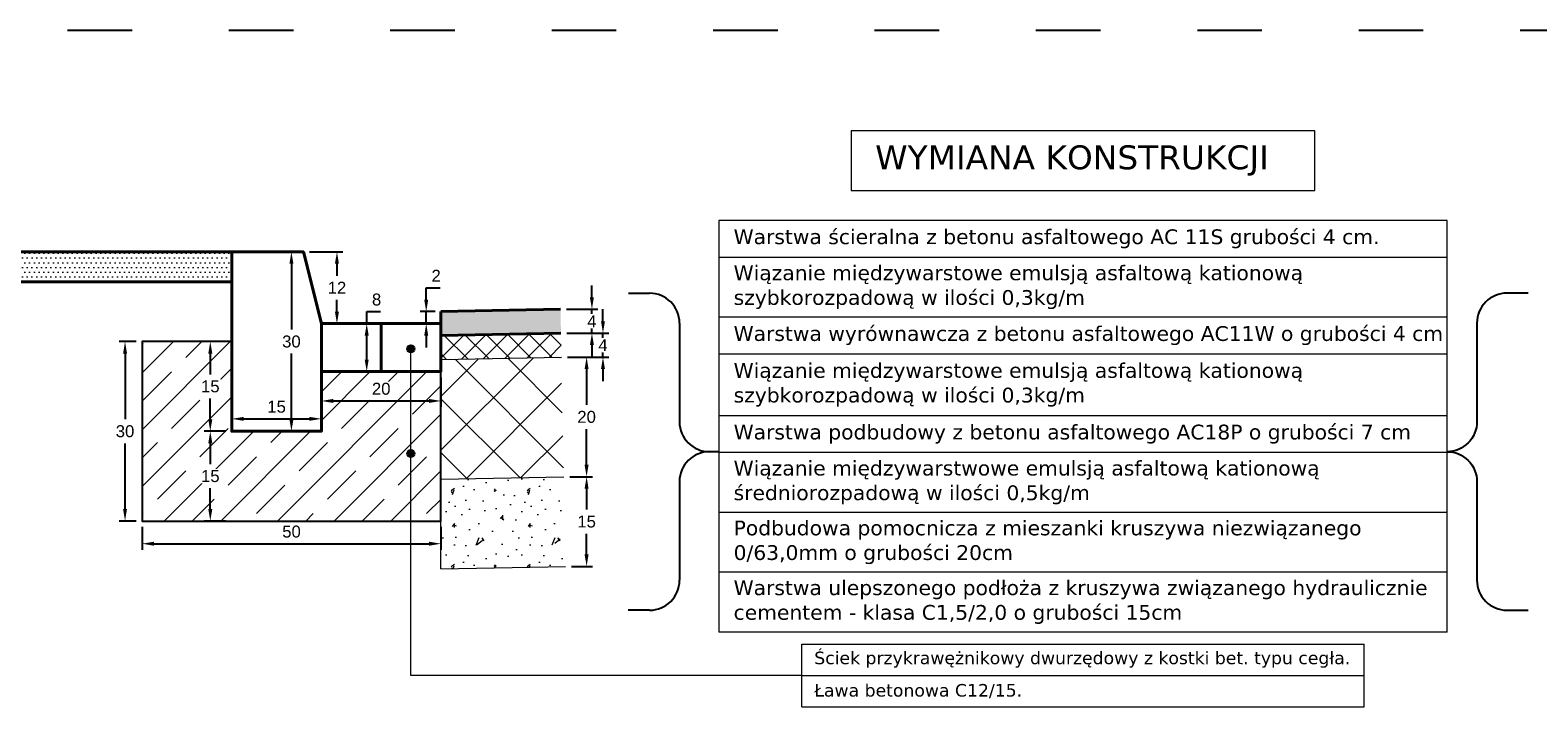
# Model space of a CAD drawing. Header units: millimetres. Extents: x 2422 to 2697, y 999 to 1037.
# Tile 6 of 48: x 2661.52 to 2664.04, y 999.18 to 1000.31. Entities that reach past the tile are written whole.
import ezdxf

# ---------------------------------------------------------------- set-up
doc = ezdxf.new("R2010")
doc.units = ezdxf.units.MM
doc.linetypes.add('ACAD_ISO03W100', pattern=[30, 12, -18])
doc.layers.add('1_warstwa_ścier._wypel', color=7, linetype='Continuous', true_color=0x636363, transparency=0.7)
doc.layers.add('2_warstwa_wiąż.', color=7, linetype='Continuous', lineweight=13, true_color=0x8d8268)
doc.layers.add('_PN-nawierzchnia_asfalt', color=250, linetype='Continuous', lineweight=40, true_color=0x333333)
doc.layers.add('4_podbudowa_pom.', color=7, linetype='Continuous', true_color=0x906713)
for name, color, linetype, lineweight in [('_JB_Opisowe', 7, 'Continuous', 0), ('_PN-konstrukcja_linie', 7, 'Continuous', 18), ('_PN-kraweznik', 7, 'Continuous', 40), ('_PN-zieleń_nawierzchnia', 76, 'Continuous', 40), ('_PN-zieleń_wypełnienie', 76, 'Continuous', 20), ('_PN-ława-wypełnienie', 7, 'Continuous', 0), ('_PN-ściek', 4, 'Continuous', 40), ('_SZK-wymiary_0.2', 7, 'Continuous', 15)]:
    doc.layers.add(name, color=color, linetype=linetype, lineweight=lineweight)
doc.layers.add('_PN-ława', color=7, linetype='Continuous')
doc.layers.add('_SZK-opis_0.2', color=7, linetype='Continuous')
doc.layers.add('TEMP', color=80, linetype='Continuous', plot=False)
doc.styles.add('kuba', font='verdana.ttf', dxfattribs={"height": 0.1})
doc.styles.add('standard szczeg', font='arial.ttf', dxfattribs={"height": 0.02})
doc.dimstyles.new('p normalny szczeg.', dxfattribs={"dimtxt": 0.02, "dimasz": 0.02, "dimexe": 0.01, "dimexo": 0.01, "dimgap": 0.01, "dimtad": 1, "dimtih": 1, "dimtoh": 1, "dimdec": 0, "dimlfac": 100, "dimzin": 1, "dimtxsty": 'standard szczeg', "dimcen": 2.5, "dimazin": 0, "dimtfac": 1, "dimtdec": 0, "dimtmove": 0, "dimatfit": 3, "dimfxl": 1, "dimarcsym": 0})

# ---------------------------------------------------------------- blocks, each defined once
blk = doc.blocks.new('*D282')
at = {"layer": '_SZK-wymiary_0.2', "color": 0, "lineweight": -2, "transparency": 16777216}
for p, q in [((2661.8472, 999.7922), (2661.8113, 999.7922)), ((2661.8213, 999.7722), (2661.8213, 999.7374)), ((2661.8213, 999.6622), (2661.8213, 999.697)), ((2661.8472, 999.6422), (2661.8113, 999.6422))]:
    blk.add_line(p, q, dxfattribs=at)
at = {"layer": '_SZK-wymiary_0.2', "color": 0, "transparency": 16777216}
for points in [[(2661.818, 999.7722), (2661.8247, 999.7722), (2661.8213, 999.7922)], [(2661.818, 999.6622), (2661.8247, 999.6622), (2661.8213, 999.6422)]]:
    blk.add_solid(points, dxfattribs=at)
at = {"layer": 'Defpoints', "color": 0, "transparency": 16777216}
for p in [(2661.8572, 999.7922), (2661.8213, 999.6422), (2661.8572, 999.6422)]:
    blk.add_point(p, dxfattribs=at)
at = {"layer": '_SZK-wymiary_0.2', "color": 0, "transparency": 16777216, "insert": (2661.8213, 999.7172), "char_height": 0.02, "attachment_point": 5, "style": 'standard szczeg', "bg_fill": 3, "box_fill_scale": 1.1, "bg_fill_color": 256, "bg_fill_true_color": 13158600, "bg_fill_transparency": 0}
blk.add_mtext('15', dxfattribs=at)
blk = doc.blocks.new('*D287')
at = {"layer": '_SZK-wymiary_0.2', "color": 0, "lineweight": -2, "transparency": 16777216}
for p, q in [((2661.8472, 999.6422), (2661.8113, 999.6422)), ((2661.8213, 999.6222), (2661.8213, 999.5874)), ((2661.8213, 999.5122), (2661.8213, 999.547)), ((2661.8472, 999.4922), (2661.8113, 999.4922))]:
    blk.add_line(p, q, dxfattribs=at)
at = {"layer": '_SZK-wymiary_0.2', "color": 0, "transparency": 16777216}
for points in [[(2661.818, 999.6222), (2661.8247, 999.6222), (2661.8213, 999.6422)], [(2661.818, 999.5122), (2661.8247, 999.5122), (2661.8213, 999.4922)]]:
    blk.add_solid(points, dxfattribs=at)
at = {"layer": 'Defpoints', "color": 0, "transparency": 16777216}
for p in [(2661.8572, 999.6422), (2661.8213, 999.4922), (2661.8572, 999.4922)]:
    blk.add_point(p, dxfattribs=at)
at = {"layer": '_SZK-wymiary_0.2', "color": 0, "transparency": 16777216, "insert": (2661.8213, 999.5672), "char_height": 0.02, "attachment_point": 5, "style": 'standard szczeg', "bg_fill": 3, "box_fill_scale": 1.1, "bg_fill_color": 256, "bg_fill_true_color": 13158600, "bg_fill_transparency": 0}
blk.add_mtext('15', dxfattribs=at)
blk = doc.blocks.new('*D288')
at = {"layer": '_SZK-wymiary_0.2', "color": 0, "lineweight": -2, "transparency": 16777216}
for p, q in [((2661.8572, 999.6522), (2661.8572, 999.673)), ((2662.0072, 999.6522), (2662.0072, 999.673)), ((2661.8772, 999.663), (2661.9872, 999.663))]:
    blk.add_line(p, q, dxfattribs=at)
at = {"layer": '_SZK-wymiary_0.2', "color": 0, "transparency": 16777216}
for points in [[(2661.8772, 999.6663), (2661.8772, 999.6597), (2661.8572, 999.663)], [(2661.9872, 999.6663), (2661.9872, 999.6597), (2662.0072, 999.663)]]:
    blk.add_solid(points, dxfattribs=at)
at = {"layer": 'Defpoints', "color": 0, "transparency": 16777216}
for p in [(2662.0072, 999.663), (2661.8572, 999.6422), (2662.0072, 999.6422)]:
    blk.add_point(p, dxfattribs=at)
at = {"layer": '_SZK-wymiary_0.2', "color": 0, "transparency": 16777216, "insert": (2661.9322, 999.6832), "char_height": 0.02, "attachment_point": 5, "style": 'standard szczeg', "bg_fill": 3, "box_fill_scale": 1.1, "bg_fill_color": 256, "bg_fill_true_color": 13158600, "bg_fill_transparency": 0}
blk.add_mtext('15', dxfattribs=at)
blk = doc.blocks.new('*D289')
at = {"layer": '_SZK-wymiary_0.2', "color": 0, "lineweight": -2, "transparency": 16777216}
for p, q in [((2661.9395, 999.9422), (2661.967, 999.9422)), ((2661.957, 999.9222), (2661.957, 999.8124)), ((2661.957, 999.6622), (2661.957, 999.772)), ((2661.9395, 999.6422), (2661.967, 999.6422))]:
    blk.add_line(p, q, dxfattribs=at)
at = {"layer": '_SZK-wymiary_0.2', "color": 0, "transparency": 16777216}
for points in [[(2661.9537, 999.9222), (2661.9604, 999.9222), (2661.957, 999.9422)], [(2661.9537, 999.6622), (2661.9604, 999.6622), (2661.957, 999.6422)]]:
    blk.add_solid(points, dxfattribs=at)
at = {"layer": 'Defpoints', "color": 0, "transparency": 16777216}
for p in [(2661.9295, 999.9422), (2661.957, 999.9422), (2661.9295, 999.6422)]:
    blk.add_point(p, dxfattribs=at)
at = {"layer": '_SZK-wymiary_0.2', "color": 0, "transparency": 16777216, "insert": (2661.957, 999.7922), "char_height": 0.02, "attachment_point": 5, "style": 'standard szczeg', "bg_fill": 3, "box_fill_scale": 1.1, "bg_fill_color": 256, "bg_fill_true_color": 13158600, "bg_fill_transparency": 0}
blk.add_mtext('30', dxfattribs=at)
blk = doc.blocks.new('*D290')
at = {"layer": '_SZK-wymiary_0.2', "color": 0, "lineweight": -2, "transparency": 16777216}
for p, q in [((2661.6972, 999.7922), (2661.6687, 999.7922)), ((2661.6787, 999.7722), (2661.6787, 999.6624)), ((2661.6787, 999.5122), (2661.6787, 999.622)), ((2661.6972, 999.4922), (2661.6687, 999.4922))]:
    blk.add_line(p, q, dxfattribs=at)
at = {"layer": '_SZK-wymiary_0.2', "color": 0, "transparency": 16777216}
for points in [[(2661.6754, 999.7722), (2661.682, 999.7722), (2661.6787, 999.7922)], [(2661.6754, 999.5122), (2661.682, 999.5122), (2661.6787, 999.4922)]]:
    blk.add_solid(points, dxfattribs=at)
at = {"layer": 'Defpoints', "color": 0, "transparency": 16777216}
for p in [(2661.7072, 999.7922), (2661.6787, 999.4922), (2661.7072, 999.4922)]:
    blk.add_point(p, dxfattribs=at)
at = {"layer": '_SZK-wymiary_0.2', "color": 0, "transparency": 16777216, "insert": (2661.6787, 999.6422), "char_height": 0.02, "attachment_point": 5, "style": 'standard szczeg', "bg_fill": 3, "box_fill_scale": 1.1, "bg_fill_color": 256, "bg_fill_true_color": 13158600, "bg_fill_transparency": 0}
blk.add_mtext('30', dxfattribs=at)
blk = doc.blocks.new('*D291')
at = {"layer": '_SZK-wymiary_0.2', "color": 0, "lineweight": -2, "transparency": 16777216}
for p, q in [((2661.7072, 999.4822), (2661.7072, 999.4442)), ((2662.2072, 999.4822), (2662.2072, 999.4442)), ((2661.7272, 999.4542), (2662.1872, 999.4542))]:
    blk.add_line(p, q, dxfattribs=at)
at = {"layer": '_SZK-wymiary_0.2', "color": 0, "transparency": 16777216}
for points in [[(2661.7272, 999.4576), (2661.7272, 999.4509), (2661.7072, 999.4542)], [(2662.1872, 999.4576), (2662.1872, 999.4509), (2662.2072, 999.4542)]]:
    blk.add_solid(points, dxfattribs=at)
at = {"layer": 'Defpoints', "color": 0, "transparency": 16777216}
for p in [(2661.7072, 999.4922), (2662.2072, 999.4922), (2662.2072, 999.4542)]:
    blk.add_point(p, dxfattribs=at)
at = {"layer": '_SZK-wymiary_0.2', "color": 0, "transparency": 16777216, "insert": (2661.9572, 999.4744), "char_height": 0.02, "attachment_point": 5, "style": 'standard szczeg', "bg_fill": 3, "box_fill_scale": 1.1, "bg_fill_color": 256, "bg_fill_true_color": 13158600, "bg_fill_transparency": 0}
blk.add_mtext('50', dxfattribs=at)
blk = doc.blocks.new('*D292')
at = {"layer": '_SZK-wymiary_0.2', "color": 0, "lineweight": -2, "transparency": 16777216}
for p, q in [((2662.0072, 999.7322), (2662.0072, 999.6829)), ((2662.2072, 999.7322), (2662.2072, 999.6829)), ((2662.0272, 999.6929), (2662.1872, 999.6929))]:
    blk.add_line(p, q, dxfattribs=at)
at = {"layer": '_SZK-wymiary_0.2', "color": 0, "transparency": 16777216}
for points in [[(2662.0272, 999.6963), (2662.0272, 999.6896), (2662.0072, 999.6929)], [(2662.1872, 999.6963), (2662.1872, 999.6896), (2662.2072, 999.6929)]]:
    blk.add_solid(points, dxfattribs=at)
at = {"layer": 'Defpoints', "color": 0, "transparency": 16777216}
for p in [(2662.0072, 999.7422), (2662.2072, 999.7422), (2662.2072, 999.6929)]:
    blk.add_point(p, dxfattribs=at)
at = {"layer": '_SZK-wymiary_0.2', "color": 0, "transparency": 16777216, "insert": (2662.1072, 999.7132), "char_height": 0.02, "attachment_point": 5, "style": 'standard szczeg', "bg_fill": 3, "box_fill_scale": 1.1, "bg_fill_color": 256, "bg_fill_true_color": 13158600, "bg_fill_transparency": 0}
blk.add_mtext('20', dxfattribs=at)
blk = doc.blocks.new('*D293')
at = {"layer": '_SZK-wymiary_0.2', "color": 0, "lineweight": -2, "transparency": 16777216}
for p, q in [((2662.0972, 999.8222), (2662.073, 999.8222)), ((2662.083, 999.8222), (2662.083, 999.8422)), ((2662.083, 999.8422), (2662.1061, 999.8422)), ((2662.083, 999.7622), (2662.083, 999.8022)), ((2662.0972, 999.7422), (2662.073, 999.7422))]:
    blk.add_line(p, q, dxfattribs=at)
at = {"layer": '_SZK-wymiary_0.2', "color": 0, "transparency": 16777216}
for points in [[(2662.0796, 999.8022), (2662.0863, 999.8022), (2662.083, 999.8222)], [(2662.0796, 999.7622), (2662.0863, 999.7622), (2662.083, 999.7422)]]:
    blk.add_solid(points, dxfattribs=at)
at = {"layer": 'Defpoints', "color": 0, "transparency": 16777216}
for p in [(2662.083, 999.8222), (2662.1072, 999.8222), (2662.1072, 999.7422)]:
    blk.add_point(p, dxfattribs=at)
at = {"layer": '_SZK-wymiary_0.2', "color": 0, "transparency": 16777216, "insert": (2662.0995, 999.8624), "char_height": 0.02, "attachment_point": 5, "style": 'standard szczeg', "bg_fill": 3, "box_fill_scale": 1.1, "bg_fill_color": 256, "bg_fill_true_color": 13158600, "bg_fill_transparency": 0}
blk.add_mtext('8', dxfattribs=at)
blk = doc.blocks.new('*D294')
at = {"layer": '_SZK-wymiary_0.2', "color": 0, "lineweight": -2, "transparency": 16777216}
for p, q in [((2661.9872, 999.9422), (2662.0432, 999.9422)), ((2662.0332, 999.9222), (2662.0332, 999.9022)), ((2662.0332, 999.8422), (2662.0332, 999.8621)), ((2662.0172, 999.8222), (2662.0432, 999.8222))]:
    blk.add_line(p, q, dxfattribs=at)
at = {"layer": '_SZK-wymiary_0.2', "color": 0, "transparency": 16777216}
for points in [[(2662.0298, 999.9222), (2662.0365, 999.9222), (2662.0332, 999.9422)], [(2662.0298, 999.8422), (2662.0365, 999.8422), (2662.0332, 999.8222)]]:
    blk.add_solid(points, dxfattribs=at)
at = {"layer": 'Defpoints', "color": 0, "transparency": 16777216}
for p in [(2661.9772, 999.9422), (2662.0332, 999.9422), (2662.0072, 999.8222)]:
    blk.add_point(p, dxfattribs=at)
at = {"layer": '_SZK-wymiary_0.2', "color": 0, "transparency": 16777216, "insert": (2662.0332, 999.8822), "char_height": 0.02, "attachment_point": 5, "style": 'standard szczeg', "bg_fill": 3, "box_fill_scale": 1.1, "bg_fill_color": 256, "bg_fill_true_color": 13158600, "bg_fill_transparency": 0}
blk.add_mtext('12', dxfattribs=at)
blk = doc.blocks.new('*D295')
at = {"layer": '_SZK-wymiary_0.2', "color": 0, "lineweight": -2, "transparency": 16777216}
for p, q in [((2662.1825, 999.8622), (2662.1825, 999.8822)), ((2662.1825, 999.8822), (2662.2058, 999.8822)), ((2662.1972, 999.8422), (2662.1725, 999.8422)), ((2662.1972, 999.8222), (2662.1725, 999.8222)), ((2662.1825, 999.8222), (2662.1825, 999.8422)), ((2662.1825, 999.8022), (2662.1825, 999.7822))]:
    blk.add_line(p, q, dxfattribs=at)
at = {"layer": '_SZK-wymiary_0.2', "color": 0, "transparency": 16777216}
for points in [[(2662.1792, 999.8622), (2662.1858, 999.8622), (2662.1825, 999.8422)], [(2662.1792, 999.8022), (2662.1858, 999.8022), (2662.1825, 999.8222)]]:
    blk.add_solid(points, dxfattribs=at)
at = {"layer": 'Defpoints', "color": 0, "transparency": 16777216}
for p in [(2662.1825, 999.8422), (2662.2072, 999.8422), (2662.2072, 999.8222)]:
    blk.add_point(p, dxfattribs=at)
at = {"layer": '_SZK-wymiary_0.2', "color": 0, "transparency": 16777216, "insert": (2662.1991, 999.9022), "char_height": 0.02, "attachment_point": 5, "style": 'standard szczeg', "bg_fill": 3, "box_fill_scale": 1.1, "bg_fill_color": 256, "bg_fill_true_color": 13158600, "bg_fill_transparency": 0}
blk.add_mtext('2', dxfattribs=at)
blk = doc.blocks.new('*D283')
at = {"layer": '_SZK-wymiary_0.2', "color": 0, "lineweight": -2, "transparency": 16777216}
for p, q in [((2662.4227, 999.5662), (2662.4608, 999.5662)), ((2662.4508, 999.5462), (2662.4508, 999.5115)), ((2662.4508, 999.4363), (2662.4508, 999.471)), ((2662.4257, 999.4163), (2662.4608, 999.4163))]:
    blk.add_line(p, q, dxfattribs=at)
at = {"layer": '_SZK-wymiary_0.2', "color": 0, "transparency": 16777216}
for points in [[(2662.4474, 999.5462), (2662.4541, 999.5462), (2662.4508, 999.5662)], [(2662.4474, 999.4363), (2662.4541, 999.4363), (2662.4508, 999.4163)]]:
    blk.add_solid(points, dxfattribs=at)
at = {"layer": 'Defpoints', "color": 0, "transparency": 16777216}
for p in [(2662.4127, 999.5662), (2662.4157, 999.4163), (2662.4508, 999.4163)]:
    blk.add_point(p, dxfattribs=at)
at = {"layer": '_SZK-wymiary_0.2', "color": 0, "transparency": 16777216, "insert": (2662.4508, 999.4912), "char_height": 0.02, "attachment_point": 5, "style": 'standard szczeg'}
blk.add_mtext('15', dxfattribs=at)
blk = doc.blocks.new('*D284')
at = {"layer": '_SZK-wymiary_0.2', "color": 0, "lineweight": -2, "transparency": 16777216}
for p, q in [((2662.4187, 999.7662), (2662.4608, 999.7662)), ((2662.4508, 999.7462), (2662.4508, 999.6864)), ((2662.4508, 999.5862), (2662.4508, 999.646)), ((2662.4227, 999.5662), (2662.4608, 999.5662))]:
    blk.add_line(p, q, dxfattribs=at)
at = {"layer": '_SZK-wymiary_0.2', "color": 0, "transparency": 16777216}
for points in [[(2662.4474, 999.7462), (2662.4541, 999.7462), (2662.4508, 999.7662)], [(2662.4474, 999.5862), (2662.4541, 999.5862), (2662.4508, 999.5662)]]:
    blk.add_solid(points, dxfattribs=at)
at = {"layer": 'Defpoints', "color": 0, "transparency": 16777216}
for p in [(2662.4087, 999.7662), (2662.4127, 999.5662), (2662.4508, 999.5662)]:
    blk.add_point(p, dxfattribs=at)
at = {"layer": '_SZK-wymiary_0.2', "color": 0, "transparency": 16777216, "insert": (2662.4508, 999.6662), "char_height": 0.02, "attachment_point": 5, "style": 'standard szczeg'}
blk.add_mtext('20', dxfattribs=at)
blk = doc.blocks.new('*D285')
at = {"layer": '_SZK-wymiary_0.2', "color": 0, "lineweight": -2, "transparency": 16777216}
for p, q in [((2662.4597, 999.8662), (2662.4597, 999.8862)), ((2662.4171, 999.8462), (2662.4697, 999.8462)), ((2662.4597, 999.8062), (2662.4597, 999.8462)), ((2662.4179, 999.8062), (2662.4697, 999.8062)), ((2662.4597, 999.7862), (2662.4597, 999.7662))]:
    blk.add_line(p, q, dxfattribs=at)
at = {"layer": '_SZK-wymiary_0.2', "color": 0, "transparency": 16777216}
for points in [[(2662.4563, 999.8662), (2662.463, 999.8662), (2662.4597, 999.8462)], [(2662.4563, 999.7862), (2662.463, 999.7862), (2662.4597, 999.8062)]]:
    blk.add_solid(points, dxfattribs=at)
at = {"layer": 'Defpoints', "color": 0, "transparency": 16777216}
for p in [(2662.4071, 999.8462), (2662.4079, 999.8062)]:
    blk.add_point(p, dxfattribs=at)
at = {"layer": '_SZK-wymiary_0.2', "color": 0, "transparency": 16777216, "insert": (2662.4597, 999.8262), "char_height": 0.02, "attachment_point": 5, "style": 'standard szczeg', "bg_fill": 3, "box_fill_scale": 1.1, "bg_fill_color": 256, "bg_fill_true_color": 13158600, "bg_fill_transparency": 0}
blk.add_mtext('4', dxfattribs=at)
at = {"layer": 'Defpoints', "color": 0, "transparency": 16777216}
blk.add_point((2662.4597, 999.8462), dxfattribs=at)
blk = doc.blocks.new('*D286')
at = {"layer": '_SZK-wymiary_0.2', "color": 0, "lineweight": -2, "transparency": 16777216}
for p, q in [((2662.4782, 999.8262), (2662.4782, 999.8462)), ((2662.4179, 999.8062), (2662.4882, 999.8062)), ((2662.4782, 999.7662), (2662.4782, 999.8062)), ((2662.4187, 999.7662), (2662.4882, 999.7662)), ((2662.4782, 999.7462), (2662.4782, 999.7262))]:
    blk.add_line(p, q, dxfattribs=at)
at = {"layer": '_SZK-wymiary_0.2', "color": 0, "transparency": 16777216}
for points in [[(2662.4748, 999.8262), (2662.4815, 999.8262), (2662.4782, 999.8062)], [(2662.4748, 999.7462), (2662.4815, 999.7462), (2662.4782, 999.7662)]]:
    blk.add_solid(points, dxfattribs=at)
at = {"layer": 'Defpoints', "color": 0, "transparency": 16777216}
for p in [(2662.4079, 999.8062), (2662.4087, 999.7662)]:
    blk.add_point(p, dxfattribs=at)
at = {"layer": '_SZK-wymiary_0.2', "color": 0, "transparency": 16777216, "insert": (2662.4782, 999.7862), "char_height": 0.02, "attachment_point": 5, "style": 'standard szczeg', "bg_fill": 3, "box_fill_scale": 1.1, "bg_fill_color": 256, "bg_fill_true_color": 13158600, "bg_fill_transparency": 0}
blk.add_mtext('4', dxfattribs=at)
at = {"layer": 'Defpoints', "color": 0, "transparency": 16777216}
blk.add_point((2662.4782, 999.8062), dxfattribs=at)

msp = doc.modelspace()

# ---------------------------------------------------------------- hatches: boundary and pattern name
at = {"layer": '1_warstwa_ścier._wypel', "lineweight": 13, "ltscale": 0.09, "transparency": 33554508}
h = msp.add_hatch(color=7, dxfattribs=at)
h.dxf.hatch_style = 1
h.paths.add_polyline_path([(2662.4071, 999.8462), (2662.2072, 999.8422), (2662.2072, 999.8022), (2662.4079, 999.8062)])
at = {"layer": '2_warstwa_wiąż.', "lineweight": 13, "ltscale": 0.09}
h = msp.add_hatch(dxfattribs=at)
h.set_pattern_fill('ANSI37', scale=0.008, angle=90)
h.set_pattern_definition([(135, (141.309175, -866.293069), (-0.01796051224, -0.01796051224), []), (225, (141.309175, -866.293069), (0.01796051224, -0.01796051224), [])])
h.paths.add_polyline_path([(2662.4079, 999.8062), (2662.2079, 999.8022), (2662.2071, 999.7622), (2662.4087, 999.7662)])
at = {"layer": '4_podbudowa_pom.', "lineweight": 13, "ltscale": 0.09}
h = msp.add_hatch(dxfattribs=at)
h.set_pattern_fill('ANSI37', scale=0.02, angle=90)
h.set_pattern_definition([(135, (-836.457664, 825.97539), (-0.0449012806, -0.0449012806), []), (225, (-836.457664, 825.97539), (0.0449012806, -0.0449012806), [])])
h.paths.add_polyline_path([(2662.4127, 999.5662), (2662.4079, 999.7662), (2662.2072, 999.7622), (2662.2072, 999.5621)])
h = msp.add_hatch(dxfattribs=at)
h.set_pattern_fill('CONC', scale=0.005, angle=90)
h.set_pattern_definition([(90, (4.52588, -7.85206), (-0.127, 2e-16), [0, -0.127]), (90, (4.57033, -7.85079), (-0.127, 2e-16), [0, -0.127]), (90, (4.50175, -7.84698), (-0.127, 2e-16), [0, -0.127]), (68.1986, (4.541123, -7.91302), (0.12699998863, 0.38100003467), [0.013678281, -0.670237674]), (306.8699, (4.546203, -7.90032), (-0.25400001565, 0.38099998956), [0.00635, -0.62865]), (220.6013, (4.550013, -7.9054), (0.761999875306, 0.6350000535), [0.011708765, -1.159173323]), (296.5651, (4.565253, -7.94731), (0.1270001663, -0.1269998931), [0.002839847, -0.281140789]), (56.3099, (4.566523, -7.94985), (0.1270001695, 0.25399994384), [0.004579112, -0.453325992]), (198.4349, (4.569063, -7.94604), (-0.2540000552, -0.1269997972), [0.004016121, -0.397593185]), (315, (4.57795, -7.86603), (0.1270000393, -3e-16), [0.005388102, -0.174216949]), (90, (4.58176, -7.86984), (-0.127, 0.127), [0.00762, -0.11938]), (225, (4.58176, -7.86222), (-2e-16, -0.1270000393), [0.005388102, -0.174216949]), (341.5651, (4.496673, -7.88127), (-0.2540000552, 0.1269997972), [0.004016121, -0.397593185]), (90, (4.50048, -7.88254), (-0.127, 0.127), [0.00635, -0.12065]), (233.1301, (4.500483, -7.87619), (-0.25400001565, -0.38099998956), [0.00635, -0.62865]), (303.6901, (4.495403, -7.94858), (-0.1270001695, 0.25399994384), [0.004579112, -0.453325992]), (71.5651, (4.497943, -7.95239), (-0.1269997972, -0.2540000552), [0.008032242, -0.393577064]), (216.8699, (4.500483, -7.94477), (0.38099998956, 0.25400001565), [0.00635, -0.62865]), (90, (4.50048, -7.91175), (-0.127, 2e-16), [0, -0.127]), (90, (4.5335, -7.94604), (-0.127, 2e-16), [0, -0.127]), (90, (4.58049, -7.91048), (-0.127, 2e-16), [0, -0.127]), (90, (4.54112, -7.87619), (-0.127, 2e-16), [0, -0.127]), (90, (4.51953, -7.91302), (-0.127, 2e-16), [0, -0.127]), (90, (4.51572, -7.94096), (-0.127, 2e-16), [0, -0.127]), (90, (4.52334, -7.92953), (-0.127, 2e-16), [0, -0.127]), (90, (4.55382, -7.93461), (-0.127, 2e-16), [0, -0.127]), (90, (4.54874, -7.96509), (-0.127, 2e-16), [0, -0.127]), (90, (4.51953, -7.96382), (-0.127, 2e-16), [0, -0.127]), (90, (4.49159, -7.96763), (-0.127, 2e-16), [0, -0.127]), (90, (4.48651, -7.92826), (-0.127, 2e-16), [0, -0.127]), (90, (4.48143, -7.90032), (-0.127, 2e-16), [0, -0.127]), (90, (4.48651, -7.85587), (-0.127, 2e-16), [0, -0.127]), (90, (4.52588, -7.88635), (-0.127, 2e-16), [0, -0.127]), (90, (4.50302, -7.89905), (-0.127, 2e-16), [0, -0.127]), (90, (4.56398, -7.88889), (-0.127, 2e-16), [0, -0.127]), (90, (4.57033, -7.92699), (-0.127, 2e-16), [0, -0.127]), (90, (4.59827, -7.88889), (-0.127, 2e-16), [0, -0.127]), (90, (4.59065, -7.9308), (-0.127, 2e-16), [0, -0.127]), (90, (4.59446, -7.97144), (-0.127, 2e-16), [0, -0.127]), (90, (4.60081, -7.9562), (-0.127, 2e-16), [0, -0.127]), (90, (4.58303, -7.95493), (-0.127, 2e-16), [0, -0.127]), (90, (4.60335, -7.86984), (-0.127, 2e-16), [0, -0.127]), (90, (4.55128, -7.8546), (-0.127, 2e-16), [0, -0.127]), (90, (4.51318, -7.86095), (-0.127, 2e-16), [0, -0.127]), (90, (4.60462, -7.91937), (-0.127, 2e-16), [0, -0.127])])
h.paths.add_polyline_path([(2662.4157, 999.4163), (2662.4064, 999.5661), (2662.2072, 999.5621), (2662.2071, 999.4121)])
at = {"layer": '_PN-zieleń_wypełnienie'}
h = msp.add_hatch(dxfattribs=at)
h.set_pattern_fill('DOTS', color=256, scale=0.005)
h.set_pattern_definition([(0, (8.100158, -16.298245), (0.00396875, 0.0079375), [0, -0.0079375])])
h.paths.add_polyline_path([(2661.3576, 999.9422), (2661.3576, 999.8922), (2661.8572, 999.8922), (2661.8572, 999.9422)])
at = {"layer": '_PN-ława-wypełnienie'}
h = msp.add_hatch(dxfattribs=at)
h.set_pattern_fill('JIS_STN_1E', color=256, scale=0.067035, style=0)
h.set_pattern_definition([(45, (2650.19089, 990.972596), (-0.0474008, 0.0474008), []), (45, (2650.238147, 990.972596), (-0.0474008, 0.0474008), [0.06703484, -0.0335174])])
h.paths.add_polyline_path([(2662.2072, 999.4922), (2661.7072, 999.4922), (2661.7072, 999.7922), (2661.8572, 999.7922), (2661.8572, 999.6422), (2662.0072, 999.6422), (2662.0072, 999.7422), (2662.2072, 999.7422)])
at = {"layer": '_SZK-opis_0.2', "ltscale": 0.09}
h = msp.add_hatch(color=256, dxfattribs=at)
h.dxf.hatch_style = 1
h.paths.add_polyline_path([(2662.1508, 999.78, 1), (2662.1628, 999.78, 1)])
h = msp.add_hatch(color=256, dxfattribs=at)
h.dxf.hatch_style = 1
h.paths.add_polyline_path([(2662.1508, 999.6049, 1), (2662.1628, 999.6049, 1)])

# ---------------------------------------------------------------- linework, layer by layer
at = {"layer": '_JB_Opisowe'}
for p, q in [((2663.8901, 999.9948), (2662.672, 999.9948)), ((2663.8901, 999.933), (2662.672, 999.933)), ((2663.8901, 999.833), (2662.672, 999.833)), ((2663.8901, 999.7712), (2662.672, 999.7712)), ((2663.8901, 999.6683), (2662.672, 999.6683)), ((2663.8901, 999.6065), (2662.672, 999.6065)), ((2663.8901, 999.5065), (2662.672, 999.5065)), ((2663.8901, 999.4065), (2662.672, 999.4065)), ((2663.8901, 999.3065), (2662.672, 999.3065))]:
    msp.add_line(p, q, dxfattribs=at)
at = {"layer": '_JB_Opisowe', "ltscale": 0.09}
for p, q in [((2662.672, 999.9948), (2662.672, 999.3065)), ((2663.8901, 999.3065), (2663.8901, 999.9948))]:
    msp.add_line(p, q, dxfattribs=at)
at = {"layer": '_JB_Opisowe', "ltscale": 0.5}
for p, q in [((2662.8106, 999.2865), (2663.7516, 999.2865)), ((2662.8106, 999.234), (2663.7516, 999.234)), ((2662.8106, 999.1815), (2663.7516, 999.1815))]:
    msp.add_line(p, q, dxfattribs=at)
at = {"layer": '_JB_Opisowe', "lineweight": 0, "ltscale": 0.02}
for p, q in [((2662.8106, 999.1815), (2662.8106, 999.2865)), ((2663.7516, 999.1815), (2663.7516, 999.2865))]:
    msp.add_line(p, q, dxfattribs=at)
at = {"layer": '_JB_Opisowe', "color": 1, "ltscale": 0.09}
msp.add_lwpolyline([(2663.6687, 1000.0448), (2663.6687, 1000.1448), (2662.8935, 1000.1448), (2662.8935, 1000.0448)], close=True, dxfattribs=at)
at = {"layer": '_PN-konstrukcja_linie'}
msp.add_line((2662.2071, 999.4121), (2662.2072, 999.4922), dxfattribs=at)
for points in [[(2662.2072, 999.5621), (2662.4127, 999.5662)], [(2662.2071, 999.4121), (2662.4157, 999.4163)]]:
    msp.add_lwpolyline(points, dxfattribs=at)
at = {"layer": '_PN-nawierzchnia_asfalt'}
for points in [[(2662.2072, 999.8422), (2662.4071, 999.8462)], [(2662.2072, 999.8222), (2662.2072, 999.8422)], [(2662.2072, 999.8022), (2662.4079, 999.8062)]]:
    msp.add_lwpolyline(points, dxfattribs=at)
at = {"layer": '_PN-nawierzchnia_asfalt', "ltscale": 0.02}
msp.add_lwpolyline([(2662.2072, 999.8222), (2662.2072, 999.8022)], dxfattribs=at)
at = {"layer": '_PN-zieleń_nawierzchnia'}
for points in [[(2661.8572, 999.9422), (2661.3572, 999.9422)], [(2661.8572, 999.8922), (2661.3572, 999.8922)]]:
    msp.add_lwpolyline(points, dxfattribs=at)
at = {"layer": '_PN-ława'}
msp.add_lwpolyline([(2661.8572, 999.7922), (2661.7072, 999.7922), (2661.7072, 999.4922), (2662.2072, 999.4922), (2662.2072, 999.7522)], dxfattribs=at)
at = {"layer": '_PN-ściek', "ltscale": 0.09}
msp.add_line((2662.1072, 999.8222), (2662.1072, 999.7422), dxfattribs=at)
msp.add_lwpolyline([(2662.2072, 999.8222), (2662.0072, 999.8222), (2662.0072, 999.7422), (2662.2072, 999.7422)], close=True, dxfattribs=at)
at = {"layer": '_SZK-opis_0.2', "ltscale": 0.09}
for p, q in [((2662.5207, 999.8731), (2662.5562, 999.8731)), ((2662.6062, 999.8231), (2662.6062, 999.6581)), ((2662.672, 999.6081), (2662.6562, 999.6081)), ((2662.6062, 999.5581), (2662.6062, 999.3931)), ((2662.5562, 999.3431), (2662.5204, 999.3431))]:
    msp.add_line(p, q, dxfattribs=at)
msp.add_lwpolyline([(2664.0256, 999.8731), (2663.9901, 999.8731, 0.414214), (2663.9401, 999.8231), (2663.9401, 999.6581, -0.414214), (2663.8901, 999.6081, -0.414214), (2663.9401, 999.5581), (2663.9401, 999.3931, 0.414214), (2663.9901, 999.3431), (2664.0259, 999.3431)], format="xyb", dxfattribs=at)
for centre in [(2662.1568, 999.78), (2662.1568, 999.6049)]:
    msp.add_circle(centre, 0.006, dxfattribs=at)
for centre, start, end in [((2662.5562, 999.8231), 0, 90), ((2662.6562, 999.6581), 180, 270), ((2662.6562, 999.5581), 90, 180), ((2662.5562, 999.3931), 270, 0)]:
    msp.add_arc(centre, 0.05, start, end, dxfattribs=at)
at = {"layer": 'TEMP', "linetype": 'ACAD_ISO03W100', "ltscale": 0.009}
msp.add_lwpolyline([(2657.5324, 1000.0128), (2657.5324, 1000.3128), (2680.1577, 1000.3128), (2680.1577, 999.9735)], dxfattribs=at)

# ---------------------------------------------------------------- texts
at = {"layer": '_JB_Opisowe', "color": 1, "insert": (2662.8935, 1000.0948), "char_height": 0.04, "width": 0.775212, "attachment_point": 4, "style": 'kuba'}
msp.add_mtext('\\pxl1,ql;WYMIANA KONSTRUKCJI ', dxfattribs=at)
at = {"layer": '_JB_Opisowe', "style": 'kuba'}
for s, insert, char_height, width, attachment_point in [('\\pxl1,ql;Warstwa ścieralna z betonu asfaltowego AC 11S grubości 4 cm.', (2662.672, 999.9639), 0.024706, 1.218121, 4), ('\\pxl1,ql;Wiązanie międzywarstowe emulsją asfaltową kationową szybkorozpadową w ilości 0,3kg/m', (2662.672, 999.883), 0.024706, 1.218121, 4), ('\\pxl1,ql;Warstwa wyrównawcza z betonu asfaltowego AC11W o grubości 4 cm ', (2662.672, 999.8021), 0.024706, 1.218121, 4), ('\\pxl1,ql;Wiązanie międzywarstowe emulsją asfaltową kationową szybkorozpadową w ilości 0,3kg/m', (2662.672, 999.7198), 0.024706, 1.218121, 4), ('\\pxl1,ql;Warstwa podbudowy z betonu asfaltowego AC18P o grubości 7 cm ', (2662.672, 999.6374), 0.024706, 1.218121, 4), ('\\pxl1,ql;Wiązanie międzywarstwowe emulsją asfaltową kationową średniorozpadową w ilości 0,5kg/m', (2662.672, 999.5565), 0.024706, 1.218121, 4), ('\\pxl1,ql;Podbudowa pomocnicza z mieszanki kruszywa niezwiązanego 0/63,0mm o grubości 20cm', (2662.672, 999.4565), 0.024706, 1.218121, 4), ('\\pxl1,ql;Warstwa ulepszonego podłoża z kruszywa związanego hydraulicznie cementem - klasa C1,5/2,0 o grubości 15cm', (2662.672, 999.3565), 0.0247059, 1.218121, 4), ('\\pxl1,ql;Ściek przykrawężnikowy dwurzędowy z kostki bet. typu cegła.', (2663.7516, 999.2603), 0.021, 0.940969, 6), ('\\A1;\\pxi1,ql;Ława betonowa C12/15. ', (2663.7516, 999.2078), 0.021, 0.940969, 6)]:
    msp.add_mtext(s, dxfattribs=dict(at, insert=insert, char_height=char_height, width=width, attachment_point=attachment_point))

# ---------------------------------------------------------------- dimensions: what is measured, and where the dimension line sits
at = {"layer": '_SZK-wymiary_0.2'}
for base, p1, p2, picture, middle in [((2662.4508, 999.5662), (2662.4087, 999.7662), (2662.4127, 999.5662), '*D284', (2662.4508, 999.6662)), ((2662.4508, 999.4163), (2662.4127, 999.5662), (2662.4157, 999.4163), '*D283', (2662.4508, 999.4912))]:
    dim = msp.add_linear_dim(base=base, p1=p1, p2=p2, angle=90, dimstyle='p normalny szczeg.', dxfattribs=at)
    dim.commit()
    dim.dimension.update_dxf_attribs({"geometry": picture, "text_midpoint": middle})

# ---------------------------------------------------------------- next in the draw order: dimensions: what is measured, and where the dimension line sits
for base, p1, p2, picture, middle in [((2662.1825, 999.8422), (2662.2072, 999.8222), (2662.2072, 999.8422), '*D295', (2662.1991, 999.9022)), ((2661.6787, 999.4922), (2661.7072, 999.7922), (2661.7072, 999.4922), '*D290', (2661.6787, 999.6422)), ((2661.8213, 999.6422), (2661.8572, 999.7922), (2661.8572, 999.6422), '*D282', (2661.8213, 999.7172))]:
    dim = msp.add_linear_dim(base=base, p1=p1, p2=p2, angle=90, dimstyle='p normalny szczeg.', override={"dimtfill": 1}, dxfattribs=at)
    dim.commit()
    dim.dimension.update_dxf_attribs({"geometry": picture, "text_midpoint": middle})
dim = msp.add_linear_dim(base=(2662.4597, 999.8462), p1=(2662.4079, 999.8062), p2=(2662.4071, 999.8462), angle=90, dimstyle='p normalny szczeg.', override={"dimtfill": 1}, dxfattribs=at)
dim.commit()
dim.dimension.update_dxf_attribs({"geometry": '*D285', "text_midpoint": (2662.4597, 999.8262), "dimtype": 160})

# ---------------------------------------------------------------- next in the draw order: dimensions: what is measured, and where the dimension line sits
dim = msp.add_linear_dim(base=(2662.4782, 999.8062), p1=(2662.4087, 999.7662), p2=(2662.4079, 999.8062), angle=90, dimstyle='p normalny szczeg.', override={"dimtfill": 1}, dxfattribs=at)
dim.commit()
dim.dimension.update_dxf_attribs({"geometry": '*D286', "text_midpoint": (2662.4782, 999.7862), "dimtype": 160})
dim = msp.add_linear_dim(base=(2661.8213, 999.4922), p1=(2661.8572, 999.6422), p2=(2661.8572, 999.4922), angle=90, dimstyle='p normalny szczeg.', override={"dimtfill": 1}, dxfattribs=at)
dim.commit()
dim.dimension.update_dxf_attribs({"geometry": '*D287', "text_midpoint": (2661.8213, 999.5672)})

# ---------------------------------------------------------------- next in the draw order: linework, layer by layer
at = {"layer": '_PN-konstrukcja_linie'}
msp.add_lwpolyline([(2662.2071, 999.7622), (2662.4087, 999.7662)], dxfattribs=at)

# ---------------------------------------------------------------- next in the draw order: dimensions: what is measured, and where the dimension line sits
at = {"layer": '_SZK-wymiary_0.2'}
for base, p1, p2, picture, middle in [((2662.0072, 999.663), (2661.8572, 999.6422), (2662.0072, 999.6422), '*D288', (2661.9322, 999.6832)), ((2662.2072, 999.4542), (2661.7072, 999.4922), (2662.2072, 999.4922), '*D291', (2661.9572, 999.4744))]:
    dim = msp.add_linear_dim(base=base, p1=p1, p2=p2, angle=0, dimstyle='p normalny szczeg.', override={"dimtfill": 1}, dxfattribs=at)
    dim.commit()
    dim.dimension.update_dxf_attribs({"geometry": picture, "text_midpoint": middle})

# ---------------------------------------------------------------- next in the draw order: dimensions: what is measured, and where the dimension line sits
dim = msp.add_linear_dim(base=(2661.957, 999.9422), p1=(2661.9295, 999.6422), p2=(2661.9295, 999.9422), angle=90, dimstyle='p normalny szczeg.', override={"dimtfill": 1}, dxfattribs=at)
dim.commit()
dim.dimension.update_dxf_attribs({"geometry": '*D289', "text_midpoint": (2661.957, 999.7922), "dimtype": 160})
dim = msp.add_linear_dim(base=(2662.2072, 999.6929), p1=(2662.0072, 999.7422), p2=(2662.2072, 999.7422), angle=0, dimstyle='p normalny szczeg.', override={"dimtfill": 1}, dxfattribs=at)
dim.commit()
dim.dimension.update_dxf_attribs({"geometry": '*D292', "text_midpoint": (2662.1072, 999.7132)})

# ---------------------------------------------------------------- next in the draw order: linework, layer by layer
at = {"layer": '_JB_Opisowe', "ltscale": 0.09}
msp.add_lwpolyline([(2662.8106, 999.234), (2662.1568, 999.234), (2662.1568, 999.78)], dxfattribs=at)

# ---------------------------------------------------------------- next in the draw order: dimensions: what is measured, and where the dimension line sits
at = {"layer": '_SZK-wymiary_0.2'}
for base, p1, p2, picture, middle in [((2662.0332, 999.9422), (2662.0072, 999.8222), (2661.9772, 999.9422), '*D294', (2662.0332, 999.8822)), ((2662.083, 999.8222), (2662.1072, 999.7422), (2662.1072, 999.8222), '*D293', (2662.0995, 999.8624))]:
    dim = msp.add_linear_dim(base=base, p1=p1, p2=p2, angle=90, dimstyle='p normalny szczeg.', override={"dimtfill": 1}, dxfattribs=at)
    dim.commit()
    dim.dimension.update_dxf_attribs({"geometry": picture, "text_midpoint": middle})

# ---------------------------------------------------------------- next in the draw order: linework, layer by layer
at = {"layer": '_PN-kraweznik'}
msp.add_lwpolyline([(2662.0072, 999.8222), (2661.9772, 999.9422), (2661.8572, 999.9422), (2661.8572, 999.6422), (2662.0072, 999.6422)], close=True, dxfattribs=at)

doc.saveas('drawing.dxf')
